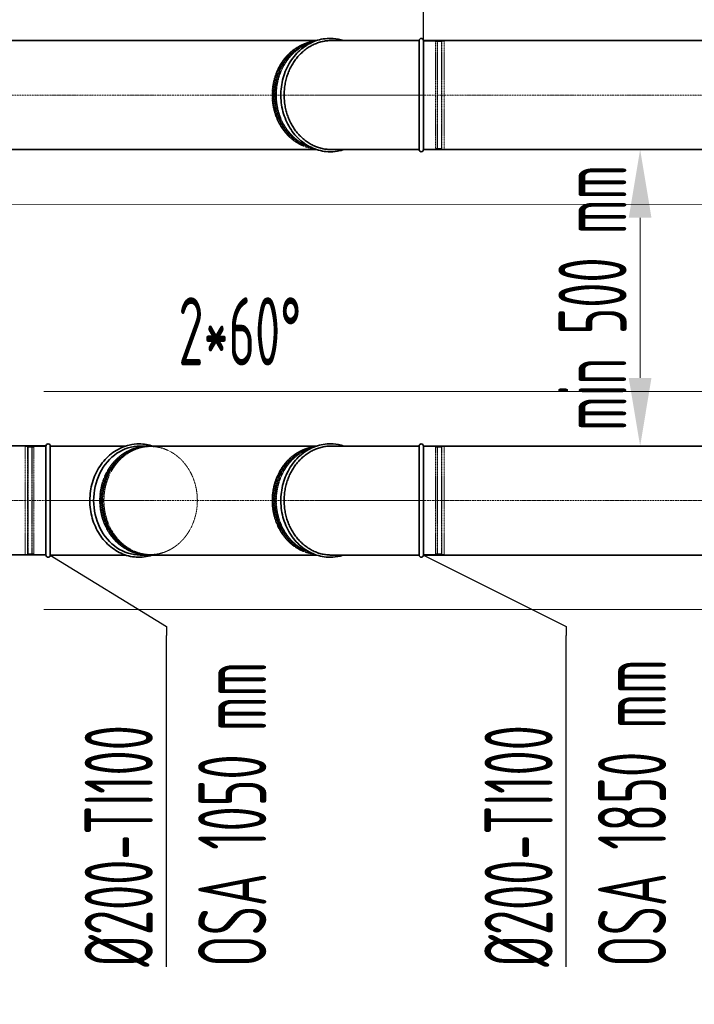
# Model space of a CAD drawing. Header units: millimetres. Extents: x 15940 to 92175, y -24684 to 227664.
# Tile 109 of 132: x 51950 to 53189, y 183375 to 185181. Entities that reach past the tile are written whole.
import ezdxf

# ---------------------------------------------------------------- set-up
doc = ezdxf.new("R2010")
doc.units = ezdxf.units.MM
doc.header["$LTSCALE"] = 0.05
for name, pattern in [('ACAD_ISO02W100', [15, 12, -3]), ('ACAD_ISO10W100', [18, 12, -3, 0, -3]), ('phl_thick', [0])]:
    doc.linetypes.add(name, pattern=pattern)
doc.layers.get('0').update_dxf_attribs({"lineweight": 5})
for name, color, linetype, lineweight in [('UT_KOTY - DIMENZE', 7, 'Continuous', 5), ('VZT_01 SUP (PŘÍVOD) - OBRYS', 5, 'Continuous', 35), ('VZT_02 SUP (PŘÍVOD) - OSA', 5, 'ACAD_ISO10W100', 5), ('VZT_05 ETA (ODVOD) - OBRYS', 6, 'Continuous', 35), ('VZT_06 ETA (ODVOD) - OSA', 6, 'ACAD_ISO10W100', 5), ('VZT_50 POPIS - OBECNE', 7, 'Continuous', 13), ('VZT_60_KOTY - DIMENZE', 7, 'Continuous', 5), ('VZT_IZOLACE - TEPELNÁ', 6, 'IZOLACE TEPELNA', 5)]:
    doc.layers.add(name, color=color, linetype=linetype, lineweight=lineweight)
doc.layers.add('VZT_03 SUP (PŘÍVOD) - NETISK', color=8, linetype='ACAD_ISO02W100', lineweight=5, plot=False)
doc.layers.add('VZT_07 ETA (ODVOD) - NETISK', color=8, linetype='ACAD_ISO02W100', lineweight=5, plot=False)
doc.styles.add('EVORA_125', font='isocp.shx', dxfattribs={"width": 0.6, "height": 125})
doc.styles.add('ISOCP 2.5', font='isocp.shx', dxfattribs={"width": 0.6, "height": 2.5})
doc.styles.add('ISOCP 4.0', font='isocp.shx', dxfattribs={"width": 0.6, "height": 4})
doc.styles.get("Standard").update_dxf_attribs({"font": 'arial.ttf'})
doc.linetypes.add('IZOLACE TEPELNA', pattern='A,12.7,-1.5,["T",Standard,S=2.54,R=0,X=0,Y=-1.27],-3', length=17.2)

msp = doc.modelspace()

# ---------------------------------------------------------------- linework, layer by layer
at = {"color": 0, "linetype": 'Continuous', "lineweight": 0, "extrusion": (2.22045e-16, 1, -2.22045e-16)}
for p, q in [((52006.5, 184399.2), (52006.5, 184399.2)), ((52172.2, 184398.2), (52171.7, 184398.2)), ((52184.7, 184399.2), (52184.4, 184399.2)), ((52188.4, 184399.2), (52188.2, 184399.2)), ((52190.7, 184398.2), (52188.7, 184398.2)), ((52172.2, 184200.2), (52171.7, 184200.2)), ((52184.7, 184199.2), (52184.4, 184199.2)), ((52188.4, 184199.2), (52188.2, 184199.2)), ((52190.7, 184200.2), (52188.7, 184200.2))]:
    msp.add_line(p, q, dxfattribs=at)
at = {"color": 0, "linetype": 'Continuous', "lineweight": 0}
for points in [[(52522.4, 184943.1), (52522.4, 184943.1), (52522.5, 184943.1), (52522.5, 184943.1)], [(52522.4, 184199.2), (52522.4, 184199.2), (52522.5, 184199.2), (52522.5, 184199.2)]]:
    msp.add_open_spline(points, degree=3, dxfattribs=at)
at = {"layer": 'UT_KOTY - DIMENZE'}
msp.add_line((53089.5, 184524.2), (53089.5, 184818.1), dxfattribs=at)
for points in [[(53068.6, 184818.1), (53110.3, 184818.1), (53089.5, 184943.1)], [(53068.6, 184524.2), (53110.3, 184524.2), (53089.5, 184399.2)]]:
    msp.add_solid(points, dxfattribs=at)
at = {"layer": 'VZT_01 SUP (PŘÍVOD) - OBRYS', "extrusion": (-3.44509e-16, -1, -2.22045e-16)}
for p, q in [((52683.5, 185143.1), (52522.5, 185143.1)), ((52683.5, 184943.1), (52683.5, 185143.1)), ((52691.5, 185043.1), (52691.5, 185143.1)), ((52691.5, 184943.1), (52691.5, 185043.1)), ((52522.5, 184943.1), (52683.5, 184943.1))]:
    msp.add_line(p, q, dxfattribs=at)
at = {"layer": 'VZT_01 SUP (PŘÍVOD) - OBRYS'}
for points in [[(51809.4, 185143.1), (52495.4, 185143.1)], [(52691.5, 185143.1), (53487.4, 185143.1)], [(51809.4, 184943.1), (52495.4, 184943.1)], [(52691.5, 184943.1), (53487.4, 184943.1)]]:
    msp.add_lwpolyline(points, dxfattribs=at)
at = {"layer": 'VZT_01 SUP (PŘÍVOD) - OBRYS', "extrusion": (7.64964e-32, 2.22045e-16, -1)}
for centre, start, end in [((-52687.5, 185143.1), 0, 180), ((-52687.5, 184943.1), 180, 0)]:
    msp.add_arc(centre, 4, start, end, dxfattribs=at)
at = {"layer": 'VZT_01 SUP (PŘÍVOD) - OBRYS'}
for points, knots in [([(52520.3, 184939.1), (52510.7, 184939.1), (52501.1, 184940.9), (52482.9, 184947.8), (52474.2, 184952.9), (52458.7, 184966), (52451.9, 184974), (52440.8, 184992.1), (52436.5, 185002.2), (52430.8, 185023.5), (52429.5, 185034.7), (52430, 185056.9), (52431.8, 185068), (52438.4, 185088.9), (52443.2, 185098.8), (52455.2, 185116.3), (52462.5, 185123.9), (52478.7, 185136.1), (52487.6, 185140.7), (52506.3, 185146.4), (52516, 185147.6), (52532.2, 185146.5), (52538.8, 185145.2), (52545.2, 185143.1)], [0, 0, 0, 0, 0.316027, 0.316027, 0.633261, 0.633261, 0.952907, 0.952907, 1.274435, 1.274435, 1.596876, 1.596876, 1.919541, 1.919541, 2.241889, 2.241889, 2.563175, 2.563175, 2.882409, 2.882409, 3.199277, 3.199277, 3.418191, 3.418191, 3.418191, 3.418191]), ([(52522.4, 185143.1), (52521.1, 185143.1), (52519.8, 185143), (52517, 185142.9), (52515.6, 185142.8), (52512.7, 185142.5), (52511.3, 185142.3), (52508.4, 185141.8), (52507, 185141.5), (52504.1, 185140.8), (52502.7, 185140.5), (52499.9, 185139.6), (52498.5, 185139.2), (52495.8, 185138.2), (52494.4, 185137.7), (52491.8, 185136.6), (52490.5, 185136.1), (52488.1, 185134.9), (52486.8, 185134.2), (52484.3, 185132.9), (52483, 185132.1), (52480.5, 185130.6), (52479.3, 185129.8), (52476.8, 185128.1), (52475.5, 185127.2), (52473.1, 185125.3), (52471.9, 185124.3), (52469.6, 185122.3), (52468.5, 185121.3), (52466.3, 185119.2), (52465.2, 185118.1), (52463.1, 185116), (52462.1, 185114.9), (52460.3, 185112.7), (52459.3, 185111.6), (52457.4, 185109.2), (52456.5, 185108), (52454.7, 185105.4), (52453.8, 185104.1), (52452.1, 185101.4), (52451.2, 185100), (52449.6, 185097.2), (52448.8, 185095.8), (52447.4, 185092.9), (52446.6, 185091.5), (52445.3, 185088.6), (52444.7, 185087.1), (52443.5, 185084.2), (52442.9, 185082.8), (52441.9, 185079.9), (52441.4, 185078.5), (52440.5, 185075.4), (52440, 185073.9), (52439.2, 185070.7), (52438.8, 185069.1), (52438.1, 185065.9), (52437.8, 185064.2), (52437.2, 185060.9), (52437, 185059.3), (52436.5, 185056), (52436.4, 185054.3), (52436.1, 185051), (52436, 185049.4), (52435.9, 185046.2), (52435.8, 185044.6), (52435.8, 185043.1), (52435.8, 185041.5), (52435.9, 185040), (52436, 185036.8), (52436.1, 185035.1), (52436.4, 185031.9), (52436.5, 185030.2), (52437, 185026.9), (52437.2, 185025.2), (52437.8, 185021.9), (52438.1, 185020.3), (52438.8, 185017), (52439.2, 185015.4), (52440, 185012.3), (52440.5, 185010.7), (52441.4, 185007.7), (52441.9, 185006.2), (52442.9, 185003.4), (52443.5, 185002), (52444.7, 184999.1), (52445.3, 184997.6), (52446.6, 184994.7), (52447.4, 184993.2), (52448.8, 184990.4), (52449.6, 184988.9), (52451.2, 184986.1), (52452.1, 184984.8), (52453.8, 184982.1), (52454.7, 184980.8), (52456.5, 184978.2), (52457.4, 184977), (52459.3, 184974.6), (52460.3, 184973.5), (52462.1, 184971.3), (52463.1, 184970.2), (52465.2, 184968), (52466.3, 184967), (52468.5, 184964.9), (52469.6, 184963.8), (52471.9, 184961.9), (52473.1, 184960.9), (52475.5, 184959), (52476.8, 184958.1), (52479.3, 184956.4), (52480.5, 184955.6), (52483, 184954), (52484.3, 184953.3), (52486.8, 184951.9), (52488.1, 184951.3), (52490.5, 184950.1), (52491.8, 184949.5), (52494.4, 184948.5), (52495.8, 184947.9), (52498.5, 184947), (52499.9, 184946.5), (52502.7, 184945.7), (52504.1, 184945.3), (52507, 184944.7), (52508.4, 184944.4), (52511.3, 184943.9), (52512.7, 184943.7), (52515.6, 184943.4), (52517, 184943.3), (52519.8, 184943.1), (52521.1, 184943.1), (52522.4, 184943.1)], [-148.058014, -148.058014, -148.058014, -148.058014, -143.505913, -143.505913, -138.87378, -138.87378, -134.241647, -134.241647, -129.609514, -129.609514, -124.977381, -124.977381, -120.345248, -120.345248, -115.713115, -115.713115, -111.080982, -111.080982, -106.451331, -106.451331, -101.82168, -101.82168, -97.192029, -97.192029, -92.562378, -92.562378, -87.932727, -87.932727, -83.303076, -83.303076, -78.673425, -78.673425, -74.043774, -74.043774, -69.415617, -69.415617, -64.787461, -64.787461, -60.159305, -60.159305, -55.531148, -55.531148, -50.902992, -50.902992, -46.274836, -46.274836, -41.646679, -41.646679, -37.018523, -37.018523, -32.391208, -32.391208, -27.763892, -27.763892, -23.136577, -23.136577, -18.509262, -18.509262, -13.881946, -13.881946, -9.254631, -9.254631, -4.627315, -4.627315, 0, 0, 0, 4.627315, 4.627315, 9.254631, 9.254631, 13.881946, 13.881946, 18.509262, 18.509262, 23.136577, 23.136577, 27.763892, 27.763892, 32.391208, 32.391208, 37.018523, 37.018523, 41.646679, 41.646679, 46.274836, 46.274836, 50.902992, 50.902992, 55.531148, 55.531148, 60.159305, 60.159305, 64.787461, 64.787461, 69.415617, 69.415617, 74.043774, 74.043774, 78.673425, 78.673425, 83.303076, 83.303076, 87.932727, 87.932727, 92.562378, 92.562378, 97.192029, 97.192029, 101.82168, 101.82168, 106.451331, 106.451331, 111.080982, 111.080982, 115.713115, 115.713115, 120.345248, 120.345248, 124.977381, 124.977381, 129.609514, 129.609514, 134.241647, 134.241647, 138.87378, 138.87378, 143.505913, 143.505913, 148.058014, 148.058014, 148.058014, 148.058014]), ([(52545.2, 184943.1), (52543, 184942.4), (52540.8, 184941.7), (52532.6, 184939.8), (52526.5, 184939.1), (52520.3, 184939.1)], [6.0065869, 6.0065869, 6.0065869, 6.0065869, 6.0819759, 6.0819759, 6.2831853, 6.2831853, 6.2831853, 6.2831853])]:
    msp.add_open_spline(points, degree=3, knots=knots, dxfattribs=at)
for points in [[(52522.5, 185143.1), (52522.5, 185143.1), (52522.4, 185143.1), (52522.4, 185143.1)], [(52522.5, 184399.2), (52522.5, 184399.2), (52522.4, 184399.2), (52522.4, 184399.2)]]:
    msp.add_open_spline(points, degree=3, dxfattribs=at)
at = {"layer": 'VZT_02 SUP (PŘÍVOD) - OSA', "linetype": 'phl_thick', "ltscale": 5}
msp.add_line((52495.4, 185043.1), (52691.5, 185043.1), dxfattribs=at)
at = {"layer": 'VZT_02 SUP (PŘÍVOD) - OSA', "ltscale": 5}
for points in [[(52495.4, 185043.1), (51809.4, 185043.1)], [(53487.4, 185043.1), (52691.5, 185043.1)]]:
    msp.add_lwpolyline(points, dxfattribs=at)
at = {"layer": 'VZT_03 SUP (PŘÍVOD) - NETISK', "ltscale": 0.4, "extrusion": (-3.44509e-16, -1, -2.22045e-16)}
for p, q in [((52717, 185043.1), (52717, 185143.1)), ((52717, 185143.1), (52717.5, 185143.1)), ((52717.5, 185043.1), (52717.5, 185143.1)), ((52724.5, 185043.1), (52724.5, 185143.1)), ((52724.5, 185143.1), (52725, 185143.1)), ((52725, 185043.1), (52725, 185143.1)), ((52691.5, 185142.1), (52713.5, 185142.1)), ((52713.5, 185043.1), (52713.5, 185142.1)), ((52713.5, 185141.1), (52717, 185141.1)), ((52717.5, 185141.1), (52724.5, 185141.1)), ((52725, 185141.1), (52725.5, 185141.1)), ((52725.5, 185043.1), (52725.5, 185142.1)), ((52725.5, 185142.1), (52729.5, 185142.1)), ((52729.5, 185043.1), (52729.5, 185142.1)), ((52713.5, 184944.1), (52713.5, 185043.1)), ((52717, 184943.1), (52717, 185043.1)), ((52717.5, 184943.1), (52717.5, 185043.1)), ((52724.5, 184943.1), (52724.5, 185043.1)), ((52725, 184943.1), (52725, 185043.1)), ((52725.5, 184944.1), (52725.5, 185043.1)), ((52729.5, 184944.1), (52729.5, 185043.1)), ((52691.5, 184944.1), (52713.5, 184944.1)), ((52713.5, 184945.1), (52717, 184945.1)), ((52717.5, 184945.1), (52724.5, 184945.1)), ((52725, 184945.1), (52725.5, 184945.1)), ((52725.5, 184944.1), (52729.5, 184944.1)), ((52717, 184943.1), (52717.5, 184943.1)), ((52724.5, 184943.1), (52725, 184943.1))]:
    msp.add_line(p, q, dxfattribs=at)
at = {"layer": 'VZT_03 SUP (PŘÍVOD) - NETISK', "ltscale": 0.4}
for centre, major_axis, start_param, end_param in [((52501.6, 185043.1), (0, 100), 0.082891, 2.734473), ((52501.8, 185043.1), (0, 100), 0.086951, 2.774277), ((52499.3, 185043.1), (0, 99), 0.383019, 3.049621), ((52501.8, 185043.1), (0, -98), -2.641734, -0.186155), ((52505.3, 185043.1), (0, 100), 0.153412, 2.606256), ((52505.6, 185043.1), (0, 100), 0.159046, 2.642178), ((52505.6, 185043.1), (0, -98), -2.632842, -0.287459), ((52507.3, 185043.1), (0, 99), 0.276637, 2.615014)]:
    msp.add_ellipse(centre, major_axis=major_axis, ratio=0.866025, start_param=start_param, end_param=end_param, dxfattribs=at)
at = {"layer": 'VZT_05 ETA (ODVOD) - OBRYS', "extrusion": (2.22045e-16, 1, -2.22045e-16)}
for p, q in [((51998.5, 184199.2), (51998.5, 184399.2)), ((52006.5, 184399.2), (52144.8, 184399.2)), ((52006.5, 184199.2), (52006.5, 184199.2)), ((52144.8, 184199.2), (52006.5, 184199.2))]:
    msp.add_line(p, q, dxfattribs=at)
at = {"layer": 'VZT_05 ETA (ODVOD) - OBRYS', "extrusion": (-3.44509e-16, -1, -2.22045e-16)}
for p, q in [((52683.5, 184399.2), (52522.5, 184399.2)), ((52683.5, 184199.2), (52683.5, 184399.2)), ((52691.5, 184299.2), (52691.5, 184399.2)), ((52691.5, 184199.2), (52691.5, 184299.2)), ((52522.5, 184199.2), (52683.5, 184199.2))]:
    msp.add_line(p, q, dxfattribs=at)
at = {"layer": 'VZT_05 ETA (ODVOD) - OBRYS'}
for points in [[(51824.1, 184399.4), (51998.5, 184399.4)], [(52171.7, 184399.2), (52495.4, 184399.2)], [(52691.5, 184399.2), (53469.4, 184399.2)], [(51824.1, 184199.4), (51998.5, 184199.4)], [(52171.7, 184199.2), (52495.4, 184199.2)], [(52691.5, 184199.2), (53469.4, 184199.2)]]:
    msp.add_lwpolyline(points, dxfattribs=at)
at = {"layer": 'VZT_05 ETA (ODVOD) - OBRYS', "extrusion": (-4.93038e-32, -2.22045e-16, -1)}
for centre, start, end in [((-52002.5, 184399.2), 0, 180), ((-52002.5, 184199.2), 180, 0)]:
    msp.add_arc(centre, 4, start, end, dxfattribs=at)
at = {"layer": 'VZT_05 ETA (ODVOD) - OBRYS', "extrusion": (7.64964e-32, 2.22045e-16, -1)}
for centre, start, end in [((-52687.5, 184399.2), 0, 180), ((-52687.5, 184199.2), 180, 0)]:
    msp.add_arc(centre, 4, start, end, dxfattribs=at)
at = {"layer": 'VZT_05 ETA (ODVOD) - OBRYS'}
msp.add_ellipse((52171.7, 184299.2), major_axis=(0, 100), ratio=0.857365, start_param=0, end_param=3.141593, dxfattribs=at)
for points, knots in [([(52195.6, 184199.5), (52194.7, 184199.2), (52193.9, 184199), (52183.7, 184195.9), (52174, 184194.7), (52154.8, 184196), (52145.3, 184198.4), (52127.4, 184206.5), (52119.1, 184212.2), (52104.3, 184226.4), (52097.8, 184234.8), (52087.6, 184253.7), (52083.8, 184264), (52079.3, 184285.6), (52078.6, 184296.9), (52080.2, 184319.1), (52082.6, 184330), (52090.2, 184350.4), (52095.5, 184360), (52108.4, 184376.6), (52116, 184383.7), (52132.8, 184394.8), (52142, 184398.8), (52157.4, 184402.5), (52163.6, 184403.2), (52169.7, 184403.2)], [2.853277, 2.853277, 2.853277, 2.853277, 2.882409, 2.882409, 3.199277, 3.199277, 3.515349, 3.515349, 3.832996, 3.832996, 4.153055, 4.153055, 4.474817, 4.474817, 4.797342, 4.797342, 5.119991, 5.119991, 5.442211, 5.442211, 5.763196, 5.763196, 6.081976, 6.081976, 6.283185, 6.283185, 6.283185, 6.283185]), ([(52520.3, 184195.2), (52510.7, 184195.2), (52501.1, 184197), (52482.9, 184203.8), (52474.2, 184209), (52458.7, 184222.1), (52451.9, 184230.1), (52440.8, 184248.2), (52436.5, 184258.3), (52430.8, 184279.6), (52429.5, 184290.8), (52430, 184313), (52431.8, 184324.1), (52438.4, 184345), (52443.2, 184354.9), (52455.2, 184372.4), (52462.5, 184380), (52478.7, 184392.2), (52487.6, 184396.8), (52506.3, 184402.5), (52516, 184403.7), (52532.2, 184402.6), (52538.8, 184401.3), (52545.2, 184399.2)], [0, 0, 0, 0, 0.316027, 0.316027, 0.633261, 0.633261, 0.952907, 0.952907, 1.274435, 1.274435, 1.596876, 1.596876, 1.919541, 1.919541, 2.241889, 2.241889, 2.563175, 2.563175, 2.882409, 2.882409, 3.199277, 3.199277, 3.418191, 3.418191, 3.418191, 3.418191]), ([(52006.5, 184199.2), (52006.5, 184199.2), (52006.5, 184201.6), (52006.5, 184211), (52006.5, 184218.1), (52006.5, 184236.2), (52006.5, 184247), (52006.5, 184270.8), (52006.5, 184283.7), (52006.5, 184309.7), (52006.5, 184322.6), (52006.5, 184346.8), (52006.5, 184358), (52006.5, 184377), (52006.5, 184384.7), (52006.5, 184395.5), (52006.5, 184398.6), (52006.5, 184399.2), (52006.5, 184399.2), (52006.5, 184399.2)], [157.613566, 157.613566, 157.613566, 157.613566, 195.393508, 195.393508, 234.551342, 234.551342, 273.721472, 273.721472, 312.806301, 312.806301, 351.735982, 351.735982, 390.710875, 390.710875, 429.832624, 429.832624, 468.991563, 468.991563, 473.053633, 473.053633, 473.053633, 473.053633]), ([(52522.4, 184399.2), (52521.1, 184399.2), (52519.8, 184399.1), (52517, 184399), (52515.6, 184398.9), (52512.7, 184398.6), (52511.3, 184398.4), (52508.4, 184397.9), (52507, 184397.6), (52504.1, 184396.9), (52502.7, 184396.6), (52499.9, 184395.7), (52498.5, 184395.3), (52495.8, 184394.3), (52494.4, 184393.8), (52491.8, 184392.7), (52490.5, 184392.2), (52488.1, 184391), (52486.8, 184390.3), (52484.3, 184389), (52483, 184388.2), (52480.5, 184386.7), (52479.3, 184385.9), (52476.8, 184384.2), (52475.5, 184383.3), (52473.1, 184381.4), (52471.9, 184380.4), (52469.6, 184378.4), (52468.5, 184377.4), (52466.3, 184375.3), (52465.2, 184374.2), (52463.1, 184372.1), (52462.1, 184371), (52460.3, 184368.8), (52459.3, 184367.7), (52457.4, 184365.3), (52456.5, 184364), (52454.7, 184361.5), (52453.8, 184360.2), (52452.1, 184357.5), (52451.2, 184356.1), (52449.6, 184353.3), (52448.8, 184351.9), (52447.4, 184349), (52446.6, 184347.6), (52445.3, 184344.7), (52444.7, 184343.2), (52443.5, 184340.3), (52442.9, 184338.9), (52441.9, 184336), (52441.4, 184334.6), (52440.5, 184331.5), (52440, 184330), (52439.2, 184326.8), (52438.8, 184325.2), (52438.1, 184322), (52437.8, 184320.3), (52437.2, 184317), (52437, 184315.4), (52436.5, 184312.1), (52436.4, 184310.4), (52436.1, 184307.1), (52436, 184305.5), (52435.9, 184302.3), (52435.8, 184300.7), (52435.8, 184299.2), (52435.8, 184297.6), (52435.9, 184296.1), (52436, 184292.9), (52436.1, 184291.2), (52436.4, 184288), (52436.5, 184286.3), (52437, 184283), (52437.2, 184281.3), (52437.8, 184278), (52438.1, 184276.4), (52438.8, 184273.1), (52439.2, 184271.5), (52440, 184268.4), (52440.5, 184266.8), (52441.4, 184263.8), (52441.9, 184262.3), (52442.9, 184259.5), (52443.5, 184258.1), (52444.7, 184255.1), (52445.3, 184253.7), (52446.6, 184250.8), (52447.4, 184249.3), (52448.8, 184246.5), (52449.6, 184245), (52451.2, 184242.2), (52452.1, 184240.9), (52453.8, 184238.2), (52454.7, 184236.9), (52456.5, 184234.3), (52457.4, 184233.1), (52459.3, 184230.7), (52460.3, 184229.6), (52462.1, 184227.4), (52463.1, 184226.3), (52465.2, 184224.1), (52466.3, 184223.1), (52468.5, 184221), (52469.6, 184219.9), (52471.9, 184217.9), (52473.1, 184217), (52475.5, 184215.1), (52476.8, 184214.2), (52479.3, 184212.5), (52480.5, 184211.7), (52483, 184210.1), (52484.3, 184209.4), (52486.8, 184208), (52488.1, 184207.4), (52490.5, 184206.2), (52491.8, 184205.6), (52494.4, 184204.6), (52495.8, 184204), (52498.5, 184203.1), (52499.9, 184202.6), (52502.7, 184201.8), (52504.1, 184201.4), (52507, 184200.8), (52508.4, 184200.5), (52511.3, 184200), (52512.7, 184199.8), (52515.6, 184199.5), (52517, 184199.4), (52519.8, 184199.2), (52521.1, 184199.2), (52522.4, 184199.2)], [-148.058014, -148.058014, -148.058014, -148.058014, -143.505913, -143.505913, -138.87378, -138.87378, -134.241647, -134.241647, -129.609514, -129.609514, -124.977381, -124.977381, -120.345248, -120.345248, -115.713115, -115.713115, -111.080982, -111.080982, -106.451331, -106.451331, -101.82168, -101.82168, -97.192029, -97.192029, -92.562378, -92.562378, -87.932727, -87.932727, -83.303076, -83.303076, -78.673425, -78.673425, -74.043774, -74.043774, -69.415617, -69.415617, -64.787461, -64.787461, -60.159305, -60.159305, -55.531148, -55.531148, -50.902992, -50.902992, -46.274836, -46.274836, -41.646679, -41.646679, -37.018523, -37.018523, -32.391208, -32.391208, -27.763892, -27.763892, -23.136577, -23.136577, -18.509262, -18.509262, -13.881946, -13.881946, -9.254631, -9.254631, -4.627315, -4.627315, 0, 0, 0, 4.627315, 4.627315, 9.254631, 9.254631, 13.881946, 13.881946, 18.509262, 18.509262, 23.136577, 23.136577, 27.763892, 27.763892, 32.391208, 32.391208, 37.018523, 37.018523, 41.646679, 41.646679, 46.274836, 46.274836, 50.902992, 50.902992, 55.531148, 55.531148, 60.159305, 60.159305, 64.787461, 64.787461, 69.415617, 69.415617, 74.043774, 74.043774, 78.673425, 78.673425, 83.303076, 83.303076, 87.932727, 87.932727, 92.562378, 92.562378, 97.192029, 97.192029, 101.82168, 101.82168, 106.451331, 106.451331, 111.080982, 111.080982, 115.713115, 115.713115, 120.345248, 120.345248, 124.977381, 124.977381, 129.609514, 129.609514, 134.241647, 134.241647, 138.87378, 138.87378, 143.505913, 143.505913, 148.058014, 148.058014, 148.058014, 148.058014]), ([(52545.2, 184199.2), (52543, 184198.5), (52540.8, 184197.8), (52532.6, 184195.9), (52526.5, 184195.2), (52520.3, 184195.2)], [6.0065869, 6.0065869, 6.0065869, 6.0065869, 6.0819759, 6.0819759, 6.2831853, 6.2831853, 6.2831853, 6.2831853])]:
    msp.add_open_spline(points, degree=3, knots=knots, dxfattribs=at)
msp.add_open_spline([(52169.7, 184403.2), (52178.4, 184403.2), (52187.2, 184401.7), (52195.6, 184398.8)], degree=3, dxfattribs=at)
at = {"layer": 'VZT_06 ETA (ODVOD) - OSA', "linetype": 'phl_thick', "ltscale": 5}
for p, q in [((52171.7, 184299.2), (51998.5, 184299.2)), ((52495.4, 184299.2), (52691.5, 184299.2))]:
    msp.add_line(p, q, dxfattribs=at)
at = {"layer": 'VZT_06 ETA (ODVOD) - OSA', "ltscale": 5}
for points in [[(51998.5, 184299.4), (51824.1, 184299.4)], [(52495.4, 184299.2), (52171.7, 184299.2)], [(53469.4, 184299.2), (52691.5, 184299.2)]]:
    msp.add_lwpolyline(points, dxfattribs=at)
at = {"layer": 'VZT_07 ETA (ODVOD) - NETISK', "ltscale": 0.4, "extrusion": (2.22045e-16, 1, -2.22045e-16)}
for p, q in [((51960.5, 184200.2), (51960.5, 184398.2)), ((51964.5, 184398.2), (51960.5, 184398.2)), ((51964.5, 184200.2), (51964.5, 184398.2)), ((51965, 184397.2), (51964.5, 184397.2)), ((51965, 184199.2), (51965, 184399.2)), ((51965.5, 184399.2), (51965, 184399.2)), ((51965.5, 184199.2), (51965.5, 184399.2)), ((51972.5, 184397.2), (51965.5, 184397.2)), ((51972.5, 184199.2), (51972.5, 184399.2)), ((51973, 184399.2), (51972.5, 184399.2)), ((51973, 184199.2), (51973, 184399.2)), ((51976.5, 184397.2), (51973, 184397.2)), ((51976.5, 184200.2), (51976.5, 184398.2)), ((51998.5, 184398.2), (51976.5, 184398.2)), ((51964.5, 184200.2), (51960.5, 184200.2)), ((51965, 184201.2), (51964.5, 184201.2)), ((51965.5, 184199.2), (51965, 184199.2)), ((51972.5, 184201.2), (51965.5, 184201.2)), ((51973, 184199.2), (51972.5, 184199.2)), ((51976.5, 184201.2), (51973, 184201.2)), ((51998.5, 184200.2), (51976.5, 184200.2))]:
    msp.add_line(p, q, dxfattribs=at)
at = {"layer": 'VZT_07 ETA (ODVOD) - NETISK', "ltscale": 0.4, "extrusion": (-3.44509e-16, -1, -2.22045e-16)}
for p, q in [((52691.5, 184398.2), (52713.5, 184398.2)), ((52713.5, 184299.2), (52713.5, 184398.2)), ((52713.5, 184397.2), (52717, 184397.2)), ((52717, 184299.2), (52717, 184399.2)), ((52717, 184399.2), (52717.5, 184399.2)), ((52717.5, 184299.2), (52717.5, 184399.2)), ((52717.5, 184397.2), (52724.5, 184397.2)), ((52724.5, 184299.2), (52724.5, 184399.2)), ((52724.5, 184399.2), (52725, 184399.2)), ((52725, 184299.2), (52725, 184399.2)), ((52725, 184397.2), (52725.5, 184397.2)), ((52725.5, 184299.2), (52725.5, 184398.2)), ((52725.5, 184398.2), (52729.5, 184398.2)), ((52729.5, 184299.2), (52729.5, 184398.2)), ((52713.5, 184200.2), (52713.5, 184299.2)), ((52717, 184199.2), (52717, 184299.2)), ((52717.5, 184199.2), (52717.5, 184299.2)), ((52724.5, 184199.2), (52724.5, 184299.2)), ((52725, 184199.2), (52725, 184299.2)), ((52725.5, 184200.2), (52725.5, 184299.2)), ((52729.5, 184200.2), (52729.5, 184299.2)), ((52691.5, 184200.2), (52713.5, 184200.2)), ((52713.5, 184201.2), (52717, 184201.2)), ((52717, 184199.2), (52717.5, 184199.2)), ((52717.5, 184201.2), (52724.5, 184201.2)), ((52724.5, 184199.2), (52725, 184199.2)), ((52725, 184201.2), (52725.5, 184201.2)), ((52725.5, 184200.2), (52729.5, 184200.2))]:
    msp.add_line(p, q, dxfattribs=at)
at = {"layer": 'VZT_07 ETA (ODVOD) - NETISK', "ltscale": 0.4}
for centre, major_axis, start_param, end_param in [((52188.4, 184299.2), (0, 100), -0.40712, 3.548712), ((52184.7, 184299.2), (0, 100), -0.020209, 3.161801), ((52182.7, 184299.2), (0, -99), -2.632752, -0.508841), ((52184.4, 184299.2), (0, 100), 0, 3.141593), ((52184.7, 184299.2), (0, -98), -2.641734, -0.499859), ((52188.2, 184299.2), (0, 100), 0, 3.141593), ((52188.7, 184299.2), (0, 99), 0, 3.141593), ((52190.7, 184299.2), (0, -99), 1.570796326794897, 7.853981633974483), ((52499.3, 184299.2), (0, 99), 0.383019, 3.049621), ((52501.6, 184299.2), (0, 100), 0.082891, 2.734473), ((52501.8, 184299.2), (0, 100), 0.086951, 2.774277), ((52501.8, 184299.2), (0, -98), -2.641734, -0.186155), ((52505.3, 184299.2), (0, 100), 0.153412, 2.606256), ((52505.6, 184299.2), (0, 100), 0.159046, 2.642178), ((52505.6, 184299.2), (0, -98), -2.632842, -0.287459), ((52507.3, 184299.2), (0, 99), 0.276637, 2.615014), ((52182.7, 184299.2), (0, -98), -1.715609, -1.425983)]:
    msp.add_ellipse(centre, major_axis=major_axis, ratio=0.866025, start_param=start_param, end_param=end_param, dxfattribs=at)
at = {"layer": 'VZT_60_KOTY - DIMENZE', "linetype": 'ByBlock', "lineweight": -2}
for p, q in [((52219.6, 184068.2), (52219.6, 184051.5)), ((52953.8, 184068.2), (52953.8, 184051.5))]:
    msp.add_line(p, q, dxfattribs=at)
for points in [[(52691.5, 185142.1), (52691.5, 185301.8)], [(52006.5, 184199.2), (52219.6, 184068.2)], [(52691.5, 184199.2), (52953.8, 184068.2)], [(52219.6, 183443.7), (52219.6, 184051.5)], [(52953.8, 183443.7), (52953.8, 184051.5)]]:
    msp.add_lwpolyline(points, dxfattribs=at)
at = {"layer": 'VZT_IZOLACE - TEPELNÁ', "ltscale": 10}
for p, q in [((51909.6, 184842.2), (53210.5, 184843.1)), ((51994.5, 184499.4), (53210.7, 184499.2)), ((51994.5, 184099.4), (53210.8, 184099.4))]:
    msp.add_line(p, q, dxfattribs=at)

# ---------------------------------------------------------------- texts
at = {"layer": 'UT_KOTY - DIMENZE', "insert": (53002, 184671.1), "char_height": 125, "attachment_point": 5, "rotation": 90, "style": 'ISOCP 2.5'}
msp.add_mtext('min 500 mm', dxfattribs=at)
at = {"layer": 'VZT_50 POPIS - OBECNE', "linetype": 'phl_thick', "insert": (51350.4, 183533.1), "char_height": 200, "attachment_point": 1, "line_spacing_factor": 0.8, "style": 'ISOCP 4.0'}
msp.add_mtext('2.01\\P{\\H0.625x;REKUPERAČNÍ JEDNOTKA\\PHH = 880 mm\\PSH = 0 mm}', dxfattribs=at)
at = {"layer": 'VZT_60_KOTY - DIMENZE', "linetype": 'phl_thick', "style": 'EVORA_125', "width": 0.6}
msp.add_text('2*60°', height=125, dxfattribs=at).set_placement((52241.8, 184547.1))
at = {"layer": 'VZT_60_KOTY - DIMENZE', "linetype": 'phl_thick', "char_height": 125, "rotation": 90, "style": 'EVORA_125'}
for s, insert, attachment_point in [('%%C200-TI100\\POSA 1850\\~mm', (52541.5, 186060.7), 3), ('%%C200-TI100\\POSA 1050\\~mm', (52069.6, 183443.7), 1), ('%%C200-TI100\\POSA 1850\\~mm', (52803.8, 183443.7), 1)]:
    msp.add_mtext(s, dxfattribs=dict(at, insert=insert, attachment_point=attachment_point))

doc.saveas('drawing.dxf')
